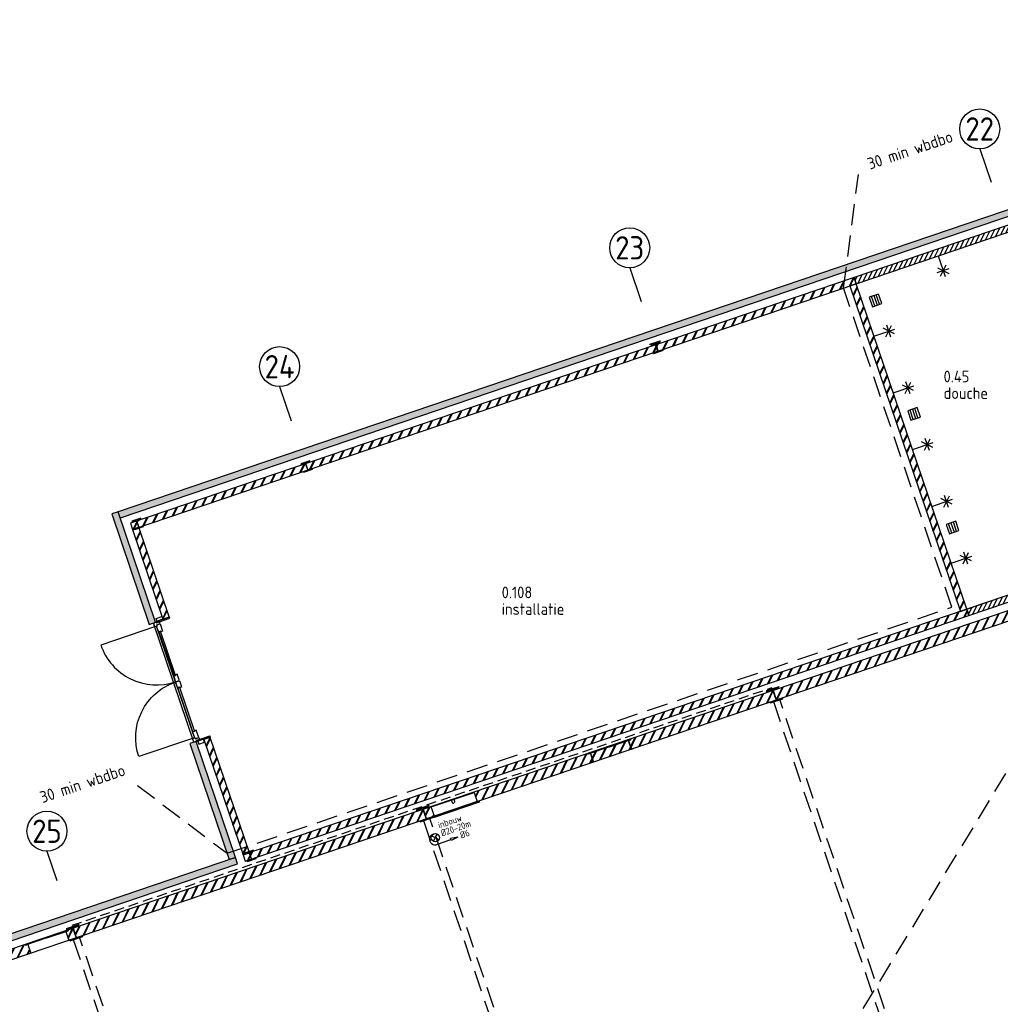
# Model space of a CAD drawing. Header units: millimetres. Extents: x -30480 to 214890, y -181324 to 108676.
# Tile 28 of 48: x 72320 to 87044, y -110970 to -96191. Entities that reach past the tile are written whole.
import ezdxf
from ezdxf.enums import TextEntityAlignment as Align
from ezdxf.xclip import XClip

# ---------------------------------------------------------------- set-up
doc = ezdxf.new("R2010")
doc.units = ezdxf.units.MM
doc.header["$LTSCALE"] = 100
doc.header["$XCLIPFRAME"] = 2
for name, pattern in [('082403 X-ref$0$DASHDOT2', [12.7, 6.35, -3.175, 0, -3.175]), ('082403 X-ref$0$DASHED', [0.75, 0.5, -0.25]), ('082403 X-ref$0$HIDDEN2', [4.7625, 3.175, -1.5875])]:
    doc.linetypes.add(name, pattern=pattern)
for name, color, linetype in [('082403 X-ref$0$Beveilig-Alg-Az', 253, 'Continuous'), ('082403 X-ref$0$Beveilig-Alg-Txt', 253, 'Continuous'), ('082403 X-ref$0$Beveilig-Dik-Az', 1, '082403 X-ref$0$HIDDEN2'), ('082403 X-ref$0$bib', 253, 'Continuous'), ('082403 X-ref$0$BiKoz-Draai-Az', 253, 'Continuous'), ('082403 X-ref$0$BiWand-Alg-Arc', 8, 'Continuous'), ('082403 X-ref$0$BiWand-Bakst-Drs', 253, 'Continuous'), ('082403 X-ref$0$BuKoz-Alum-Drs', 253, 'Continuous'), ('082403 X-ref$0$BuWand-Alg-Arc', 253, 'Continuous'), ('082403 X-ref$0$BuWand-Bakst-Drs', 253, 'Continuous'), ('082403 X-ref$0$BuWand-Hout-Drs', 253, 'Continuous'), ('082403 X-ref$0$Construct-Beton-Drs', 253, 'Continuous'), ('082403 X-ref$0$Construct-Staal-Drs', 253, 'Continuous'), ('082403 X-ref$0$Inricht-Alg-Az', 253, 'Continuous'), ('082403 X-ref$0$kozijn', 8, 'Continuous'), ('082403 X-ref$0$kozijn1', 8, 'Continuous'), ('082403 X-ref$0$MTXT25-1', 253, 'Continuous'), ('082403 X-ref$0$MTXT35-1', 253, 'Continuous'), ('082403 X-ref$0$MTXT35-50', 253, 'Continuous'), ('082403 X-ref$0$Sanitair-Alg-Drs', 253, 'Continuous'), ('082403 X-ref$0$Stramien-Alg-Az', 9, '082403 X-ref$0$DASHDOT2'), ('082403 X-ref$0$Stramien-Alg-Drs', 8, 'Continuous'), ('082403 X-ref$0$Stramien-Alg-Txt', 253, 'Continuous'), ('082403 X-ref$0$VloerAfw-Hard-Az', 253, 'Continuous')]:
    doc.layers.add(name, color=color, linetype=linetype)
doc.styles.add('082403 X-ref$0$BOS', font='isocp.shx')
doc.styles.add('082403 X-ref$0$BOS3', font='isocp.shx')
doc.styles.add('082403 X-ref$0$Standard', font='isocp.shx')
pattern_1 = [(63.75, (17820.1, 3764.48), (-98.656, 48.65176), []), (63.75, (17815.28, 3778.69), (-98.656, 48.65176), [])]

# ---------------------------------------------------------------- blocks, each defined once
blk = doc.blocks.new('082403 X-ref$0$douche-kop')
at = {"layer": '082403 X-ref$0$Sanitair-Alg-Drs'}
for p, q in [((0, 0), (329, 0)), ((301, -67), (167, 67)), ((167, -67), (301, 67)), ((234, -95), (234, 95))]:
    blk.add_line(p, q, dxfattribs=at)
blk = doc.blocks.new('082403 X-ref$0$schrobput')
at = {"layer": '082403 X-ref$0$VloerAfw-Hard-Az'}
for p, q in [((-37.5, -75), (-37.5, 75)), ((0, 75), (0, -75)), ((37.5, -75), (37.5, 75))]:
    blk.add_line(p, q, dxfattribs=at)
blk.add_lwpolyline([(-75, -75), (75, -75), (75, 75), (-75, 75)], close=True, dxfattribs=at)
blk = doc.blocks.new('082403 X-ref$0$_HEA160')
at = {"layer": '082403 X-ref$0$Construct-Staal-Drs'}
blk.add_lwpolyline([(-80, -76), (80, -76), (80, -67), (18, -67, -0.414214), (3, -52), (3, 52, -0.414214), (18, 67), (80, 67), (80, 76), (-80, 76), (-80, 67), (-18, 67, -0.414214), (-3, 52), (-3, -52, -0.414214), (-18, -67), (-80, -67)], format="xyb", close=True, dxfattribs=at)
blk = doc.blocks.new('082403 X-ref$0$brandslanghaspel 25-30m inbouw')
at = {"layer": '082403 X-ref$0$Beveilig-Alg-Az', "linetype": 'Continuous', "ltscale": 400}
blk.add_lwpolyline([(-367.5, 0), (367.5, 0), (367.5, -18, -0.414214), (364.5, -21), (-364.5, -21, -0.414214), (-367.5, -18)], format="xyb", close=True, dxfattribs=at)
at = {"layer": '082403 X-ref$0$Beveilig-Alg-Az'}
blk.add_lwpolyline([(-340, 0), (-340, 144), (340, 144), (340, 0)], close=True, dxfattribs=at)
at = {"layer": '082403 X-ref$0$Beveilig-Alg-Az', "linetype": '082403 X-ref$0$HIDDEN2', "ltscale": 0.1}
blk.add_lwpolyline([(19.999512, 144), (19.999512, 111.200195, -1), (-20.000488, 111.200192), (-20, 144)], format="xyb", dxfattribs=at)
blk = doc.blocks.new('082403 X-ref$0$brandslanghaspel 20m (inbouw)')
at = {"layer": '082403 X-ref$0$Beveilig-Alg-Az'}
for p, q in [((-86, 119), (86, 291)), ((-86, 291), (86, 119)), ((0, 0), (424, 0)), ((644, 0), (424, 30)), ((424, -30), (424, 30)), ((644, 0), (424, -30))]:
    blk.add_line(p, q, dxfattribs=at)
blk.add_circle((0, 205), 122, dxfattribs=at)
blk.add_arc((-27, 163), 165, 80.6472, 279.3528, dxfattribs=at)
at = {"layer": '082403 X-ref$0$Beveilig-Alg-Txt', "style": '082403 X-ref$0$BOS'}
for s, p in [('inbouw', (200, 424)), ('%%C20-20m', (202, 172)), ('%%C6', (728, -77))]:
    blk.add_text(s, height=200, dxfattribs=at).set_placement(p)
blk = doc.blocks.new('082403 X-ref$0$ruimtenummer met m2_1')
at = {"layer": '082403 X-ref$0$MTXT25-1', "style": '082403 X-ref$0$BOS'}
blk.add_attdef('OPPERVLAKTE', (0, 498), '', height=250, dxfattribs=at)
at = {"layer": '082403 X-ref$0$MTXT35-1', "style": '082403 X-ref$0$BOS'}
for tag, p in [('RUIMTENUMMER', (-8, 1448)), ('RUIMTENAAM', (-8, 948))]:
    blk.add_attdef(tag, p, '', height=350, dxfattribs=at)
blk = doc.blocks.new('*U86')
at = {"layer": '082403 X-ref$0$Construct-Staal-Drs'}
blk.add_lwpolyline([(-100, -95), (100, -95), (100, -85), (21.25, -85, -0.41421356), (3.25, -67), (3.25, 67, -0.41421356), (21.25, 85), (100, 85), (100, 95), (-100, 95), (-100, 85), (-21.25, 85, -0.41421356), (-3.25, 67), (-3.25, -67, -0.41421356), (-21.25, -85), (-100, -85)], format="xyb", close=True, dxfattribs=at)
blk = doc.blocks.new('*U87')
at = {"layer": '082403 X-ref$0$Construct-Staal-Drs'}
blk.add_lwpolyline([(-70, -66.5), (70, -66.5), (70, -58), (14.75, -58, -0.41421356), (2.75, -46), (2.75, 46, -0.41421356), (14.75, 58), (70, 58), (70, 66.5), (-70, 66.5), (-70, 58), (-14.75, 58, -0.41421356), (-2.75, 46), (-2.75, -46, -0.41421356), (-14.75, -58), (-70, -58)], format="xyb", close=True, dxfattribs=at)
blk = doc.blocks.new('082403 X-ref')
at = {"layer": '082403 X-ref$0$BuWand-Alg-Arc'}
for points in [[(46027, 77189), (46111, 77321), (24352, 69935), (24385, 69841)], [(24912, 68288), (24817, 68256), (24258, 69903), (24352, 69935)], [(25522, 66489), (25428, 66456), (26019, 64714), (26114, 64746)], [(21255, 62991), (21223, 63086), (26114, 64746), (26146, 64651)]]:
    blk.add_hatch(color=256, dxfattribs=at).paths.add_polyline_path(points)
h = blk.add_hatch(dxfattribs=at)
h.set_pattern_fill('ANSI31', color=256, scale=18, style=0)
h.set_pattern_definition([(63.75, (17820.097, 3764.48), (-51.256277, 25.2768), [])])
h.paths.add_polyline_path([(35434, 73359), (35402, 73454), (45827, 76993), (45840, 76892)])
h = blk.add_hatch(dxfattribs=at)
h.set_pattern_fill('METSW', color=256, scale=2, style=0)
h.set_pattern_definition(pattern_1)
h.paths.add_polyline_path([(35434, 73359), (35402, 73454), (24537, 69766), (24569, 69671)])
h = blk.add_hatch(dxfattribs=at)
h.set_pattern_fill('METSW', color=256, scale=2, style=0)
h.set_pattern_definition(pattern_1)
h.paths.add_polyline_path([(37093, 68473), (36998, 68441), (35340, 73327), (35434, 73359)])
h = blk.add_hatch(dxfattribs=at)
h.set_pattern_fill('METSW', color=256, scale=2, style=0)
h.set_pattern_definition(pattern_1)
h.paths.add_polyline_path([(25120, 68358), (25025, 68326), (24569, 69671), (24664, 69703)])
h = blk.add_hatch(dxfattribs=at)
h.set_pattern_fill('ANSI31', color=256, scale=18, style=0)
h.set_pattern_definition([(63.75, (-6e-11, 6e-14), (-51.256277, 25.2768), [])])
h.paths.add_polyline_path([(37125, 68378), (37093, 68473), (39365, 69244), (39398, 69150)])
h = blk.add_hatch(dxfattribs=at)
h.set_pattern_fill('METSW', color=256, scale=2, style=0)
h.set_pattern_definition([(63.75, (28934.01, 65341.33), (-98.656, 48.6518), []), (63.75, (28929.19, 65355.53), (-98.656, 48.6518), [])])
h.paths.add_polyline_path([(31405, 66300), (31727, 66409), (32049, 66519), (32050, 66516), (31728, 66407), (31406, 66298)], flags=16)
edge = h.paths.add_edge_path()
edge.add_line((39348, 68848), (39300, 68990))
edge.add_line((39300, 68990), (28934, 65471))
edge.add_arc((28952, 65474), 18, 189.1559, 198.75)
edge.add_line((28935, 65468), (28978, 65341))
edge.add_arc((28995, 65347), 18, 198.75, 244.9883)
edge.add_line((28987, 65331), (29100, 65369))
edge.add_line((29100, 65369), (29053, 65505))
edge.add_line((29053, 65505), (29697, 65724))
edge.add_line((29697, 65724), (29744, 65588))
edge.add_line((29744, 65588), (39348, 68848))
h = blk.add_hatch(dxfattribs=at)
h.set_pattern_fill('METSW', color=256, scale=2, style=0)
h.set_pattern_definition(pattern_1)
h.paths.add_polyline_path([(37125, 68378), (37093, 68473), (26228, 64785), (26260, 64690)])
h = blk.add_hatch(dxfattribs=at)
h.set_pattern_fill('METSW', color=256, scale=2, style=0)
h.set_pattern_definition(pattern_1)
h.paths.add_polyline_path([(25734, 66550), (25639, 66518), (26228, 64785), (26322, 64817)])
h = blk.add_hatch(dxfattribs=at)
h.set_pattern_fill('METSW', color=256, scale=2, style=0)
h.set_pattern_definition([(63.75, (23675.37, 63544.03), (-98.656, 48.6518), []), (63.75, (23670.55, 63558.23), (-98.656, 48.6518), [])])
h.paths.add_polyline_path([(25190, 64200), (23675, 63686), (23724, 63544), (25239, 64058)])
h.paths.add_polyline_path([(27383, 64945), (25190, 64200), (25239, 64058), (27431, 64802)])
h.paths.add_polyline_path([(28929, 65466, 0.041886), (28927, 65469), (27383, 64945), (27431, 64802), (28971, 65325, 0.204535), (28972, 65339)])
h = blk.add_hatch(dxfattribs=at)
h.set_pattern_fill('METSW', color=256, scale=2, style=0)
h.set_pattern_definition([(63.75, (21361.89, 62758.71), (-98.656, 48.6518), []), (63.75, (21357.07, 62772.91), (-98.656, 48.6518), [])])
h.paths.add_polyline_path([(21362, 62901), (21410, 62759), (23039, 63312), (22996, 63440), (22960, 63428), (22959, 63432), (23281, 63542), (23603, 63651), (23604, 63646), (23569, 63634), (23612, 63506), (23715, 63541, 0.204535), (23716, 63555), (23673, 63682, 0.041886), (23672, 63685)])
at = {"layer": '082403 X-ref$0$Beveilig-Dik-Az'}
blk.add_lwpolyline([(24644, 65827), (25987, 64809), (36871, 68503), (35245, 73295), (35466, 74999)], dxfattribs=at)
at = {"layer": '082403 X-ref$0$BiKoz-Draai-Az'}
for points in [[(25213, 67383), (24930, 68220), (24093, 67936, 0.414214)], [(25215, 67380), (25498, 66544), (24662, 66260, -0.414214)]]:
    blk.add_lwpolyline(points, format="xyb", close=True, dxfattribs=at)
at = {"layer": '082403 X-ref$0$BiWand-Alg-Arc'}
for p, q in [((25213, 67383), (25213, 67383)), ((25215, 67380), (25215, 67380))]:
    blk.add_line(p, q, dxfattribs=at)
at = {"layer": '082403 X-ref$0$BiWand-Bakst-Drs'}
for p, q in [((37510, 68615), (37086, 68471)), ((31727, 66409), (32049, 66519)), ((31728, 66407), (32050, 66516)), ((32015, 66502), (32051, 66514)), ((32049, 66519), (32051, 66514)), ((31727, 66409), (31405, 66300)), ((31728, 66407), (31406, 66298)), ((32012, 66503), (32057, 66371)), ((32015, 66502), (32059, 66374)), ((32057, 66371), (32076, 66377)), ((32059, 66374), (32075, 66380)), ((32075, 66380), (32076, 66377)), ((31405, 66300), (31407, 66295)), ((31442, 66307), (31407, 66295)), ((31442, 66307), (31486, 66179)), ((31444, 66310), (31489, 66178)), ((31486, 66179), (31469, 66174)), ((31469, 66174), (31470, 66171)), ((31489, 66178), (31470, 66171)), ((23281, 63542), (23603, 63651)), ((23282, 63539), (23603, 63648)), ((23566, 63636), (23611, 63503)), ((23569, 63634), (23604, 63646)), ((23569, 63634), (23612, 63506)), ((23603, 63651), (23604, 63646)), ((23281, 63542), (22959, 63432)), ((22959, 63432), (22960, 63428)), ((23281, 63539), (22960, 63430)), ((22996, 63440), (22960, 63428)), ((22996, 63440), (23039, 63312)), ((22997, 63443), (23042, 63310)), ((23611, 63503), (23630, 63509)), ((23629, 63512), (23630, 63509)), ((23023, 63306), (23024, 63304)), ((23042, 63310), (23024, 63304))]:
    blk.add_line(p, q, dxfattribs=at)
blk.add_lwpolyline([(21362, 62901), (21410, 62759), (39348, 68848), (39300, 68990)], close=True, dxfattribs=at)
at = {"layer": '082403 X-ref$0$BuKoz-Alum-Drs'}
blk.add_line((25488, 66480), (24883, 68264), dxfattribs=at)
at = {"layer": '082403 X-ref$0$BuWand-Bakst-Drs'}
blk.add_lwpolyline([(46111, 77321), (46111, 77321), (46167, 76897), (46070, 76864), (46027, 77189), (24385, 69841)], dxfattribs=at)
for points in [[(35434, 73359), (45840, 76892), (45827, 76993), (35402, 73454)], [(24537, 69766), (24569, 69671), (35434, 73359), (35402, 73454)], [(36998, 68441), (37093, 68473), (35434, 73359), (35340, 73327)], [(24820, 68246), (24915, 68278), (24352, 69935), (24258, 69903)], [(25025, 68326), (25120, 68358), (24664, 69703), (24569, 69671)], [(37125, 68378), (39398, 69150), (39365, 69244), (37093, 68473)], [(26228, 64785), (26260, 64690), (37125, 68378), (37093, 68473)], [(26228, 64785), (26322, 64817), (25734, 66550), (25639, 66518)], [(26019, 64714), (26114, 64746), (25522, 66489), (25428, 66456)], [(21223, 63086), (21255, 62991), (26146, 64651), (26114, 64746)]]:
    blk.add_lwpolyline(points, close=True, dxfattribs=at)
at = {"layer": '082403 X-ref$0$BuWand-Hout-Drs'}
blk.add_line((46111, 77321), (24352, 69935), dxfattribs=at)
at = {"layer": '082403 X-ref$0$Construct-Beton-Drs', "linetype": '082403 X-ref$0$DASHED', "ltscale": 3}
blk.add_line((23661, 63729), (34172, 67297), dxfattribs=at)
at = {"layer": '082403 X-ref$0$Inricht-Alg-Az', "linetype": '082403 X-ref$0$HIDDEN2'}
blk.add_line((39408, 68857), (31984, 56632), dxfattribs=at)
for points in [[(34285, 67118), (34190, 67086), (37144, 58384), (37239, 58416)], [(29030, 65334), (28935, 65302), (31889, 56600), (31984, 56632)], [(23774, 63550), (23679, 63518), (26633, 54816), (26728, 54848)]]:
    blk.add_lwpolyline(points, close=True, dxfattribs=at)
at = {"layer": '082403 X-ref$0$kozijn'}
for points in [[(24940, 68293), (24925, 68336), (25010, 68364), (25025, 68322)], [(24965, 68136), (25191, 67471), (25215, 67479), (24989, 68144)], [(25476, 66632), (25250, 67297), (25274, 67305), (25500, 66640)], [(25551, 66492), (25565, 66449), (25651, 66478), (25636, 66521)]]:
    blk.add_lwpolyline(points, close=True, dxfattribs=at)
at = {"layer": '082403 X-ref$0$kozijn1'}
for points in [[(24982, 68257), (24973, 68284), (24945, 68275), (24945, 68275), (24927, 68268), (24923, 68278), (24883, 68264), (24900, 68213), (24938, 68226), (24933, 68240)], [(24923, 68286), (24929, 68269), (25128, 68337), (25122, 68354)], [(24983, 68256), (25020, 68145), (24992, 68135), (24989, 68144), (24965, 68136), (24968, 68127), (24962, 68125), (24930, 68220), (24944, 68224), (24938, 68241)], [(25269, 67412), (25240, 67498), (25212, 67488), (25215, 67479), (25191, 67471), (25188, 67481), (25181, 67478), (25213, 67383), (25266, 67401), (25263, 67410)], [(25276, 67391), (25305, 67305), (25277, 67296), (25274, 67305), (25250, 67297), (25253, 67287), (25247, 67285), (25215, 67380), (25267, 67398), (25270, 67389)], [(25563, 66547), (25525, 66659), (25497, 66649), (25500, 66640), (25476, 66632), (25473, 66641), (25466, 66639), (25498, 66544), (25512, 66549), (25518, 66532)], [(25563, 66547), (25572, 66519), (25544, 66510), (25544, 66510), (25526, 66503), (25529, 66494), (25488, 66480), (25471, 66531), (25509, 66544), (25514, 66530)], [(25534, 66487), (25528, 66504), (25727, 66572), (25733, 66555)]]:
    blk.add_lwpolyline(points, close=True, dxfattribs=at)
at = {"layer": '082403 X-ref$0$Stramien-Alg-Az'}
for p, q in [((37288, 75382), (37458, 74881)), ((32033, 73598), (32205, 73090)), ((26777, 71814), (26952, 71299)), ((23283, 64841), (23433, 64401))]:
    blk.add_line(p, q, dxfattribs=at)
at = {"layer": '082403 X-ref$0$Stramien-Alg-Drs'}
for centre in [(37288, 75682), (32033, 73898), (26777, 72114), (23283, 65141)]:
    blk.add_circle(centre, 300, dxfattribs=at)
at = {"layer": '082403 X-ref$0$bib'}
for name, p, rotation in [('082403 X-ref$0$douche-kop', (36665, 73777), 288.7499999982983), ('082403 X-ref$0$schrobput', (35724, 73109), 18.74999999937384), ('082403 X-ref$0$douche-kop', (35701, 72573), 18.74999999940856), ('*U87', (32440, 72399), 198.750000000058), ('082403 X-ref$0$douche-kop', (35990, 71721), 18.74999999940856), ('082403 X-ref$0$schrobput', (36302, 71404), 18.749999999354), ('082403 X-ref$0$douche-kop', (36280, 70869), 18.74999999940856), ('*U87', (27184, 70615), 198.750000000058), ('082403 X-ref$0$douche-kop', (36569, 70017), 18.74999999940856), ('*U87', (24647, 69753), 198.750000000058), ('082403 X-ref$0$schrobput', (36881, 69700), 18.749999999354), ('082403 X-ref$0$douche-kop', (36858, 69164), 18.74999999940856), ('*U86', (34209, 67188), 198.7500000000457), ('082403 X-ref$0$brandslanghaspel 25-30m inbouw', (29422, 65478), 18.74999997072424), ('*U86', (28953, 65404), 198.7500000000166), ('*U87', (26338, 64770), 198.7500000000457), ('*U86', (23698, 63620), 198.7500000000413)]:
    blk.add_blockref(name, p, dxfattribs=dict(at, rotation=rotation))
at = {"layer": '082403 X-ref$0$bib', "xscale": -1, "rotation": 198.7499999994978}
blk.add_blockref('082403 X-ref$0$_HEA160', (32437, 72406), dxfattribs=at)
at = {"layer": '082403 X-ref$0$bib'}
ref = blk.add_blockref('082403 X-ref$0$ruimtenummer met m2_1', (36750, 71155), dxfattribs=dict(at, xscale=0.5, yscale=0.5, zscale=0.5))
ref.add_attrib('RUIMTENUMMER', '0.45', (36746, 71879), dxfattribs={"layer": '082403 X-ref$0$MTXT35-1', "height": 175, "style": '082403 X-ref$0$BOS'})
ref.add_attrib('RUIMTENAAM', 'douche', (36746, 71629), dxfattribs={"layer": '082403 X-ref$0$MTXT35-1', "height": 175, "style": '082403 X-ref$0$BOS'})
ref = blk.add_blockref('082403 X-ref$0$ruimtenummer met m2_1', (30115, 67914), dxfattribs=dict(at, xscale=0.5, yscale=0.5, zscale=0.5))
ref.add_attrib('RUIMTENUMMER', '0.108', (30111, 68638), dxfattribs={"layer": '082403 X-ref$0$MTXT35-1', "height": 175, "style": '082403 X-ref$0$BOS'})
ref.add_attrib('RUIMTENAAM', 'installatie ', (30111, 68388), dxfattribs={"layer": '082403 X-ref$0$MTXT35-1', "height": 175, "style": '082403 X-ref$0$BOS'})
at = {"layer": '082403 X-ref$0$bib', "xscale": 0.5000000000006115, "yscale": 0.5000000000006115, "zscale": 0.5000000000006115, "rotation": 19.06649999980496}
blk.add_blockref('082403 X-ref$0$brandslanghaspel 20m (inbouw)', (29149, 64947), dxfattribs=at)
at = {"layer": '082403 X-ref$0$MTXT35-50', "char_height": 175, "width": 1834.98, "attachment_point": 1, "rotation": 18.6353, "style": '082403 X-ref$0$BOS3'}
for insert in [(35584, 75235), (23158, 65726)]:
    blk.add_mtext('30 min wbdbo', dxfattribs=dict(at, insert=insert))
at = {"layer": '082403 X-ref$0$Stramien-Alg-Txt', "style": '082403 X-ref$0$Standard'}
for s, p in [('22', (37288, 75682)), ('23', (32033, 73898)), ('24', (26777, 72114)), ('25', (23283, 65141))]:
    blk.add_text(s, height=350, dxfattribs=at).set_placement(p, align=Align.MIDDLE)

msp = doc.modelspace()

# ---------------------------------------------------------------- block references
ref = msp.add_blockref('082403 X-ref', (49446, -173513))
XClip(ref).set_block_clipping_path([(-24555.726573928, -7811.8301967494), (165444.273426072, 82188.1698032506)])

doc.saveas('drawing.dxf')
